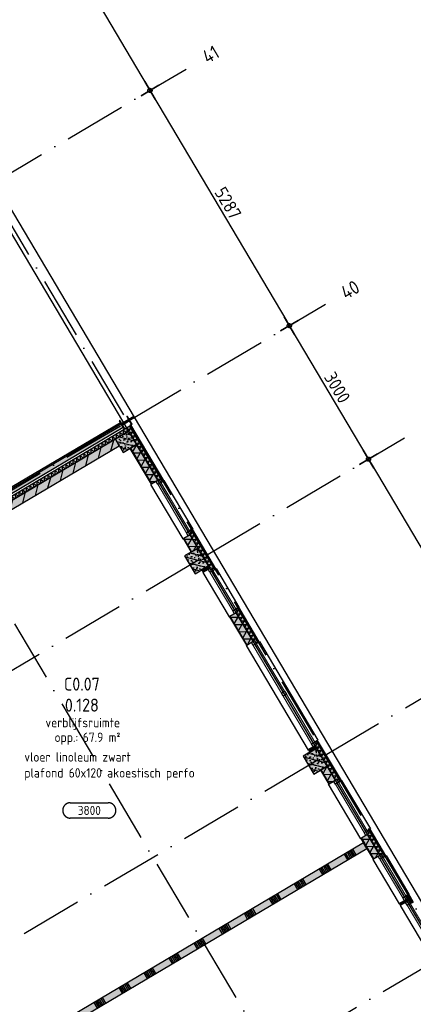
# Model space of a CAD drawing. Header units: millimetres. Extents: x 20872 to 297961, y -293704 to 213007.
# Tile 37 of 256: x 60024 to 67629, y -108782 to -89746. Entities that reach past the tile are written whole.
import ezdxf
from ezdxf.enums import TextEntityAlignment as Align
from ezdxf.xclip import XClip

# ---------------------------------------------------------------- set-up
doc = ezdxf.new("R2010")
doc.units = ezdxf.units.MM
doc.header["$LTSCALE"] = 100
doc.header["$XCLIPFRAME"] = 2
doc.linetypes.add('ACAD_ISO10W100', pattern=[18, 12, -3, 0, -3])
doc.layers.get('Defpoints').update_dxf_attribs({"color": 181})
for name, color, linetype in [('A--L$7--_stramien', 1, 'Continuous'), ('A--L20--_bovenbouw', 3, 'Continuous'), ('A--L30--_afbouw', 7, 'Continuous'), ('A--T$1--_algemeen', 1, 'Continuous'), ('A--T$7--_stramien', 7, 'Continuous'), ('HATCH', 8, 'Continuous'), ('WIDE', 8, 'Continuous'), ('XREFS', 9, 'Continuous')]:
    doc.layers.add(name, color=color, linetype=linetype)
doc.styles.add('BRON standaard', font='isocp.shx')
doc.styles.add('BURO maatvoering', font='isocp.shx')
doc.styles.add('BURO standaard', font='isocp.shx')
doc.styles.add('JINX maatvoering', font='isocp.shx')
doc.styles.add('JINX standaard', font='isocp.shx')
doc.dimstyles.new('JINX maatvoering 1-100', dxfattribs={"dimscale": 100, "dimtxt": 2.5, "dimasz": 1, "dimexe": 125, "dimexo": 0, "dimtad": 1, "dimdec": 0, "dimzin": 12, "dimdsep": 46, "dimtxsty": 'JINX maatvoering', "dimblk": 'BURO_maatvoeringssymbool_01', "dimcen": 2, "dimse1": 1, "dimse2": 1, "dimclrd": 1, "dimclrt": 7, "dimadec": 0, "dimazin": 0, "dimtfac": 1, "dimtdec": 0, "dimtix": 1, "dimtofl": 0, "dimtmove": 0, "dimatfit": 3, "dimldrblk": 'DOT', "dimfxl": 1, "dimtolj": 1, "dimtzin": 0, "dimarcsym": 0})

# ---------------------------------------------------------------- blocks, each defined once
blk = doc.blocks.new('AL_stramlab_01_P03_BV')
at = {"color": 4, "linetype": 'Continuous', "lineweight": -2, "style": 'BRON standaard'}
blk.add_attdef('LABEL', text='', height=350, dxfattribs=at).set_placement((0, 0), align=Align.MIDDLE_CENTER)
blk = doc.blocks.new('AB2_D_DV_MV_maatvoeringssymbool_01')
at = {"color": 1}
for p, q in [((0, -2), (0, 2)), ((-2, 0), (2, 0))]:
    blk.add_line(p, q, dxfattribs=at)
blk.add_circle((0, 0), 0.4, dxfattribs=at)
blk = doc.blocks.new('*D236')
at = {"layer": 'A--T$7--_stramien', "color": 1, "lineweight": -2, "transparency": 16777216}
blk.add_line((59898, 63352), (62491, 58974), dxfattribs=at)
at = {"layer": 'Defpoints', "color": 0, "transparency": 16777216}
for p in [(57650, 62137), (62542, 58887), (60344, 57586)]:
    blk.add_point(p, dxfattribs=at)
at = {"layer": 'A--T$7--_stramien', "color": 1, "lineweight": -2, "transparency": 16777216, "xscale": 100, "yscale": 100, "zscale": 100}
for p, rotation in [((59847, 63438), 120.6301152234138), ((62542, 58887), 300.6301152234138)]:
    blk.add_blockref('AB2_D_DV_MV_maatvoeringssymbool_01', p, dxfattribs=dict(at, rotation=rotation))
at = {"layer": 'A--T$7--_stramien', "color": 7, "transparency": 16777216, "insert": (61356, 61258), "char_height": 250, "attachment_point": 5, "rotation": 300.6301, "style": 'JINX maatvoering'}
blk.add_mtext('\\A1;5288', dxfattribs=at)
blk = doc.blocks.new('_Dot')
at = {"color": 0, "linetype": 'ByBlock', "lineweight": -2}
blk.add_line((-0.5, 0), (-1, 0), dxfattribs=at)
at = {"color": 0, "linetype": 'ByBlock', "const_width": 0.5}
blk.add_lwpolyline([(-0.25, 0, 1), (0.25, 0, 1)], format="xyb", close=True, dxfattribs=at)
blk = doc.blocks.new('BURO_maatvoeringssymbool_01')
at = {"color": 1}
for p, q in [((0, -2), (0, 2)), ((-2, 0), (2, 0))]:
    blk.add_line(p, q, dxfattribs=at)
blk.add_circle((0, 0), 0.4, dxfattribs=at)
blk = doc.blocks.new('*D237')
at = {"layer": 'A--T$7--_stramien', "color": 1, "lineweight": -2, "transparency": 16777216}
blk.add_line((62593, 58801), (65184, 54424), dxfattribs=at)
at = {"layer": 'Defpoints', "color": 0, "transparency": 16777216}
for p in [(60344, 57586), (65235, 54338), (63038, 53037)]:
    blk.add_point(p, dxfattribs=at)
at = {"layer": 'A--T$7--_stramien', "color": 1, "lineweight": -2, "transparency": 16777216, "xscale": 100, "yscale": 100, "zscale": 100}
for p, rotation in [((62542, 58887), 120.6301152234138), ((65235, 54338), 300.6301152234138)]:
    blk.add_blockref('AB2_D_DV_MV_maatvoeringssymbool_01', p, dxfattribs=dict(at, rotation=rotation))
at = {"layer": 'A--T$7--_stramien', "color": 7, "transparency": 16777216, "insert": (64050, 56708), "char_height": 250, "attachment_point": 5, "rotation": 300.6301, "style": 'JINX maatvoering'}
blk.add_mtext('\\A1;5287', dxfattribs=at)
blk = doc.blocks.new('*D238')
at = {"layer": 'A--T$7--_stramien', "color": 1, "lineweight": -2, "transparency": 16777216}
blk.add_line((65286, 54252), (66713, 51843), dxfattribs=at)
at = {"layer": 'Defpoints', "color": 0, "transparency": 16777216}
for p in [(63038, 53037), (66764, 51757), (64566, 50456)]:
    blk.add_point(p, dxfattribs=at)
at = {"layer": 'A--T$7--_stramien', "color": 1, "lineweight": -2, "transparency": 16777216, "xscale": 100, "yscale": 100, "zscale": 100}
for p, rotation in [((65235, 54338), 120.6301152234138), ((66764, 51757), 300.6301152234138)]:
    blk.add_blockref('AB2_D_DV_MV_maatvoeringssymbool_01', p, dxfattribs=dict(at, rotation=rotation))
at = {"layer": 'A--T$7--_stramien', "color": 7, "transparency": 16777216, "insert": (66161, 53143), "char_height": 250, "attachment_point": 5, "rotation": 300.6301, "style": 'JINX maatvoering'}
blk.add_mtext('\\A1;3000', dxfattribs=at)
blk = doc.blocks.new('*D239')
at = {"layer": 'A--T$7--_stramien', "color": 1, "lineweight": -2, "transparency": 16777216}
blk.add_line((66815, 51671), (69006, 47971), dxfattribs=at)
at = {"layer": 'Defpoints', "color": 0, "transparency": 16777216}
for p in [(64566, 50456), (69057, 47885), (66859, 46583)]:
    blk.add_point(p, dxfattribs=at)
at = {"layer": 'A--T$7--_stramien', "color": 1, "lineweight": -2, "transparency": 16777216, "xscale": 100, "yscale": 100, "zscale": 100}
for p, rotation in [((66764, 51757), 120.6301152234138), ((69057, 47885), 300.6301152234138)]:
    blk.add_blockref('AB2_D_DV_MV_maatvoeringssymbool_01', p, dxfattribs=dict(at, rotation=rotation))
at = {"layer": 'A--T$7--_stramien', "color": 7, "transparency": 16777216, "insert": (68071, 49916), "char_height": 250, "attachment_point": 5, "rotation": 300.6301, "style": 'JINX maatvoering'}
blk.add_mtext('\\A1;4500', dxfattribs=at)
blk = doc.blocks.new('*D240')
at = {"layer": 'A--T$7--_stramien', "color": 1, "lineweight": -2, "transparency": 16777216}
blk.add_line((69107, 47799), (71298, 44099), dxfattribs=at)
at = {"layer": 'Defpoints', "color": 0, "transparency": 16777216}
for p in [(66859, 46583), (71349, 44013), (69152, 42711)]:
    blk.add_point(p, dxfattribs=at)
at = {"layer": 'A--T$7--_stramien', "color": 1, "lineweight": -2, "transparency": 16777216, "xscale": 100, "yscale": 100, "zscale": 100}
for p, rotation in [((69057, 47885), 120.6301152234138), ((71349, 44013), 300.6301152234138)]:
    blk.add_blockref('AB2_D_DV_MV_maatvoeringssymbool_01', p, dxfattribs=dict(at, rotation=rotation))
at = {"layer": 'A--T$7--_stramien', "color": 7, "transparency": 16777216, "insert": (70364, 46044), "char_height": 250, "attachment_point": 5, "rotation": 300.6301, "style": 'JINX maatvoering'}
blk.add_mtext('\\A1;4500', dxfattribs=at)
blk = doc.blocks.new('*U419')
at = {"layer": 'HATCH'}
h = blk.add_hatch(dxfattribs=at)
h.set_pattern_fill('ANSI32', color=256, scale=0.5, style=0)
h.set_pattern_definition([(45, (0, -90), (-3.3676, 3.3676), []), (45, (2.245, -90), (-3.3676, 3.3676), [])])
edge = h.paths.add_edge_path()
edge.add_line((90, -180), (90, -166))
edge.add_line((90, -166), (19.25, -166))
edge.add_arc((19.25, -151), 15, 180, 270, ccw=False)
edge.add_line((4.25, -151), (4.25, -29))
edge.add_arc((19.25, -29), 15, 90, 180, ccw=False)
edge.add_line((19.25, -14), (90, -14))
edge.add_line((90, -14), (90, 0))
edge.add_line((90, 0), (-90, 0))
edge.add_line((-90, 0), (-90, -14))
edge.add_line((-90, -14), (-19.25, -14))
edge.add_arc((-19.25, -29), 15, 0, 90, ccw=False)
edge.add_line((-4.25, -29), (-4.25, -151))
edge.add_arc((-19.25, -151), 15, -90, 0, ccw=False)
edge.add_line((-19.25, -166), (-90, -166))
edge.add_line((-90, -166), (-90, -180))
edge.add_line((-90, -180), (90, -180))
at = {"color": 0, "linetype": 'ByBlock'}
blk.add_lwpolyline([(90, -180), (90, -166), (19.25, -166, -0.41421356), (4.25, -151), (4.25, -29, -0.41421356), (19.25, -14), (90, -14), (90, 0), (-90, 0), (-90, -14), (-19.25, -14, -0.41421356), (-4.25, -29), (-4.25, -151, -0.41421356), (-19.25, -166), (-90, -166), (-90, -180)], format="xyb", close=True, dxfattribs=at)
blk = doc.blocks.new('AL_plafondhoog_01_P03_BV')
at = {"color": 1, "linetype": 'ByBlock', "lineweight": -2, "ltscale": 2}
for points in [[(-5.24, 2.11), (5.24, 2.11)], [(5.24, -2.11), (-5.24, -2.11)]]:
    blk.add_lwpolyline(points, dxfattribs=at)
at = {"color": 1, "linetype": 'ByBlock', "lineweight": -2}
for centre, start, end in [((-5.24, 0), 90, 270), ((5.24, 0), 270, 90)]:
    blk.add_arc(centre, 2.11, start, end, dxfattribs=at)
at = {"color": 2, "linetype": 'ByBlock', "lineweight": -2, "style": 'BURO standaard', "flags": 4}
blk.add_attdef('BURO_RTE:PLAFOND', text='', height=2.5, dxfattribs=at).set_placement((0, 0), align=Align.MIDDLE_CENTER)
blk = doc.blocks.new('AL_ruimteno_03_P03_BV_GLU-X11 (2)')
at = {"color": 1, "style": 'JINX standaard'}
blk.add_text('opp.:', height=1.8, dxfattribs=at).set_placement((-0.02, -9.72), align=Align.RIGHT)
at = {"color": 2, "linetype": 'ByBlock', "lineweight": -2, "style": 'BURO standaard', "flags": 4}
for tag, p in [('BURO_RTE:RUIMTENUMMER_LEEG', (0.69, 1.47)), ('BURO_RTE:RUIMTENUMMER_TOTAAL', (0.69, -2.59))]:
    blk.add_attdef(tag, text='', height=2.5, dxfattribs=at).set_placement(p, align=Align.MIDDLE_CENTER)
at = {"color": 1, "linetype": 'ByBlock', "lineweight": -2, "style": 'BURO standaard', "flags": 4}
blk.add_attdef('BURO_RTE:BOUWBESLUIT', text='', height=1.8, dxfattribs=at).set_placement((0.86, -5.97), align=Align.MIDDLE_CENTER)
blk.add_attdef('BURO_RTE:OPP', text='', height=1.8, dxfattribs=at).set_placement((0.86, -8.81), align=Align.MIDDLE_LEFT)
blk = doc.blocks.new('AL_ruimteno_03_P03_BV_ruimteafwerking')
at = {"color": 1, "linetype": 'ByBlock', "lineweight": -2, "style": 'BURO standaard', "flags": 4}
for tag, p in [('BURO_RTE:VLOERAFWERKING', (0.86, 1.42)), ('BURO_RTE:PLAFONDAFWERKING', (0.86, -1.66)), ('BURO_RTE:WANDAFWERKING', (0.86, -4.73))]:
    blk.add_attdef(tag, text='', height=1.8, dxfattribs=at).set_placement(p, align=Align.MIDDLE_LEFT)
blk = doc.blocks.new('stramienlijnen_1')
at = {"layer": 'A--L$7--_stramien', "color": 1, "linetype": 'ACAD_ISO10W100', "lineweight": -3}
for p, q in [((51330.8, 70684.8), (79684.1, 22799.4)), ((47999, 68712), (76352.4, 20826.6)), ((59412.9, 57035.1), (63238.6, 59300.3)), ((62106.6, 52485.7), (65932.3, 54751)), ((45447.8, 42621.9), (62106.6, 52485.7)), ((63635.1, 49904.3), (67460.8, 52169.6)), ((46976.3, 40040.5), (63635.1, 49904.3)), ((65927.8, 46032.2), (69753.5, 48297.4)), ((49269, 36168.4), (65927.8, 46032.2)), ((51561.7, 32296.2), (68220.5, 42160))]:
    blk.add_line(p, q, dxfattribs=at)
at = {"layer": 'Defpoints'}
blk.add_lwpolyline([(34736.5, 60859.2), (70727.2, 75), (164884.5, 75), (164884.5, 96950), (130834.5, 96950), (130834.5, 22725), (79641, 22725), (51266.3, 70646.6)], dxfattribs=at)
at = {"layer": 'A--T$7--_stramien', "color": 7, "linetype": 'Continuous', "lineweight": -3}
ref = blk.add_blockref('AL_stramlab_01_P03_BV', (63715.3, 59582.5), dxfattribs=dict(at, xscale=75, yscale=75, zscale=75, rotation=30.63011522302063))
ref.add_attrib('LABEL', '41', dxfattribs={"layer": '0', "color": 4, "linetype": 'Continuous', "lineweight": -2, "height": 262.5, "rotation": 30.63012, "style": 'BURO maatvoering'}).set_placement((63715.3, 59582.5), align=Align.MIDDLE_CENTER)
ref = blk.add_blockref('AL_stramlab_01_P03_BV', (66409, 55033.2), dxfattribs=dict(at, xscale=75, yscale=75, zscale=75, rotation=30.63011522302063))
ref.add_attrib('LABEL', '40', dxfattribs={"layer": '0', "color": 4, "linetype": 'Continuous', "lineweight": -2, "height": 262.5, "rotation": 30.63012, "style": 'BURO maatvoering'}).set_placement((66409, 55033.2), align=Align.MIDDLE_CENTER)
at = {"layer": 'A--T$7--_stramien', "color": 7}
for base, p1, p2, picture, middle in [((62541.6, 58887.5), (57650, 62136.6), (60344.2, 57586.4), '*D236', (61355.9, 61258.1)), ((65235.3, 54338.2), (60344.2, 57586.4), (63037.9, 53037.1), '*D237', (64049.8, 56708.4)), ((66763.8, 51756.7), (63037.9, 53037.1), (64566.4, 50455.6), '*D238', (66160.9, 53143)), ((69056.5, 47884.6), (64566.4, 50455.6), (66859.1, 46583.5), '*D239', (68071.5, 49916.2)), ((71349.2, 44012.6), (66859.1, 46583.5), (69151.8, 42711.5), '*D240', (70364.2, 46044.1))]:
    dim = blk.add_linear_dim(base=base, p1=p1, p2=p2, angle=300.63012, dimstyle='JINX maatvoering 1-100', dxfattribs=at)
    dim.commit()
    dim.dimension.update_dxf_attribs({"geometry": picture, "text_midpoint": middle})
blk = doc.blocks.new('begane grond bestaand leeg')
at = {"color": 8}
blk.add_lwpolyline([(130619, 97110), (130619, 22940), (79787, 22940), (51444, 70808), (34518, 60787), (70611, -170), (165129, -170), (165129, 97110)], close=True, dxfattribs=at)
at = {"layer": 'A--T$7--_stramien'}
blk.add_blockref('stramienlijnen_1', (0, 0), dxfattribs=at)
blk = doc.blocks.new('2016-02-04 100 begane grond bestaand')
at = {"layer": 'A--L20--_bovenbouw', "linetype": 'Continuous', "lineweight": -3}
for points in [[(61971, 52460), (55204, 48453), (55255, 48367), (62022, 52374)], [(62130, 52297), (62155, 52393), (55223, 48289), (55244, 48253), (55302, 48287), (55316, 48263), (55316, 48262)], [(62130, 52297), (62691, 51350), (62716, 51365), (62750, 51307), (62785, 51328), (62155, 52393)], [(62151, 52407), (62789, 51330), (62808, 51342), (62170, 52418)], [(62284, 52039), (62131, 52298), (61873, 52145), (62026, 51887)], [(61873, 52145), (59037, 50465), (59113, 50336), (61949, 52016)], [(62563, 51274), (62692, 51351), (62284, 52039), (62155, 51963)], [(63339, 49962), (63469, 50039), (63316, 50297), (63187, 50220)], [(63306, 50369), (63340, 50311), (63315, 50296), (63699, 49648), (63723, 49663), (63758, 49605), (63793, 49626), (63341, 50390)], [(63344, 50392), (63796, 49628), (63815, 49639), (63363, 50403)], [(63672, 49695), (63469, 50039), (63210, 49886), (63414, 49542)], [(63570, 49572), (63700, 49649), (63672, 49695), (63543, 49618)], [(64407, 48159), (64536, 48236), (64209, 48788), (64080, 48712)], [(64199, 48860), (64233, 48802), (64208, 48788), (64535, 48235), (64560, 48250), (64594, 48192), (64630, 48213), (64234, 48881)], [(64238, 48883), (64633, 48215), (64652, 48227), (64257, 48894)], [(65723, 46286), (65757, 46228), (65732, 46213), (66123, 45553), (66148, 45568), (66182, 45510), (66218, 45531), (65759, 46306)], [(65762, 46309), (66221, 45533), (66240, 45544), (65781, 46320)], [(65965, 45822), (65761, 46167), (65503, 46014), (65707, 45670)], [(65632, 46090), (65761, 46167), (65733, 46214), (65604, 46137)], [(65995, 45477), (66124, 45554), (65965, 45823), (65836, 45746)], [(66738, 44571), (66772, 44514), (66747, 44499), (66984, 44099), (67009, 44114), (67043, 44056), (67079, 44077), (66773, 44592)], [(66777, 44594), (67082, 44079), (67101, 44090), (66796, 44606)], [(66856, 44023), (66985, 44099), (66748, 44500), (66619, 44423)], [(60199, 40361), (66734, 44229), (66671, 44337), (60028, 40404)], [(67383, 43133), (67512, 43210), (67495, 43239), (67366, 43163)], [(67484, 43311), (67519, 43253), (67494, 43238), (67511, 43209), (67536, 43224), (67570, 43166), (67605, 43187), (67520, 43332)], [(67523, 43334), (67609, 43189), (67628, 43201), (67542, 43345)]]:
    blk.add_hatch(color=60, dxfattribs=at).paths.add_polyline_path(points, flags=0)
h = blk.add_hatch(dxfattribs=at)
h.set_pattern_fill('GENERAL_DIAMONDS', color=1, scale=560, angle=30.6301, style=0, pattern_type=2)
h.set_pattern_definition([(90.6301, (55316.414, 48262.475), (-69.99577, -0.7698), []), (150.6301, (55316.414, 48262.475), (-34.3312, -61.003), [])])
h.paths.add_polyline_path([(55223, 48289), (55244, 48253), (55302, 48287), (55316, 48262), (62130, 52297), (62155, 52393)], flags=0)
h = blk.add_hatch(dxfattribs=at)
h.set_pattern_fill('GENERAL_DIAMONDS', color=1, scale=560, angle=-59.3699, style=0, pattern_type=2)
h.set_pattern_definition([(0.63, (62130.18, 52296.96), (-0.77, 69.9958), []), (60.63, (62130.18, 52296.96), (-61.003, 34.331), [])])
h.paths.add_polyline_path([(62130, 52297), (62691, 51350), (62716, 51365), (62750, 51307), (62785, 51328), (62155, 52393)], flags=0)
h = blk.add_hatch(dxfattribs=at)
h.set_pattern_fill('PREFB', color=1, scale=5, angle=120.6301, style=0)
h.set_pattern_definition([(165.63, (62283.97, 52039.43), (-23.825, -92.997), []), (137.63, (62283.974, 52039.43), (-81.828, -18.482), [0, -81.6, -46.2, 0, -67.2]), (168.63, (62283.974, 52039.43), (-60.464, -57.203), [0, -80.8, 0, -82.4, 0, -66.4]), (191.63, (62283.974, 52039.43), (-33.4675, -75.497), [0, -80, 0, -480, -65.8])])
h.paths.add_polyline_path([(62284, 52039), (62131, 52298), (61873, 52145), (62026, 51887)], flags=0)
h = blk.add_hatch(dxfattribs=at)
h.set_pattern_fill('_U', color=1, scale=200, angle=-104.3699, style=0, pattern_type=0)
h.set_pattern_definition([(255.63, (61872.98, 52144.73), (193.743, -49.636), [])])
h.paths.add_polyline_path([(61873, 52145), (59037, 50465), (59113, 50336), (61949, 52016)], flags=0)
h = blk.add_hatch(dxfattribs=at)
h.set_pattern_fill('GENERAL_DIAMONDS', color=1, scale=1120, angle=-59.3699, style=0, pattern_type=2)
h.set_pattern_definition([(0.63, (62162.65, 51967.59), (-1.54, 139.9915), []), (60.63, (62162.65, 51967.59), (-122.006, 68.662), [])])
h.paths.add_polyline_path([(62570, 51279), (62692, 51351), (62284, 52039), (62163, 51968)], flags=0)
h.paths.add_polyline_path([(63347, 49967), (63469, 50039), (63316, 50297), (63194, 50225)], flags=0)
h = blk.add_hatch(dxfattribs=at)
h.set_pattern_fill('_U', color=1, scale=70, angle=30.6301, style=0, pattern_type=0)
h.set_pattern_definition([(30.63, (62154.9, 51963.01), (-35.6646, 60.2332), [])])
h.paths.add_polyline_path([(62563, 51274), (62570, 51279), (62163, 51968), (62155, 51963)], flags=0)
h.paths.add_polyline_path([(63339, 49962), (63347, 49967), (63194, 50225), (63187, 50220)], flags=0)
h = blk.add_hatch(dxfattribs=at)
h.set_pattern_fill('GENERAL_DIAMONDS', color=1, scale=560, angle=-59.3699, style=0, pattern_type=2)
h.set_pattern_definition([(0.63, (63314.79, 50296.29), (-0.77, 69.996), []), (60.63, (63314.79, 50296.29), (-61.003, 34.331), [])])
h.paths.add_polyline_path([(63306, 50369), (63340, 50311), (63315, 50296), (63699, 49648), (63723, 49663), (63758, 49605), (63793, 49626), (63341, 50390)], flags=0)
h = blk.add_hatch(dxfattribs=at)
h.set_pattern_fill('PREFB', color=1, scale=5, angle=120.6301, style=0)
h.set_pattern_definition([(165.63, (63672.36, 49694.61), (-23.825, -92.997), []), (137.63, (63672.36, 49694.614), (-81.828, -18.482), [0, -81.6, -46.2, 0, -67.2]), (168.63, (63672.36, 49694.614), (-60.464, -57.203), [0, -80.8, 0, -82.4, 0, -66.4]), (191.63, (63672.36, 49694.614), (-33.4675, -75.497), [0, -80, 0, -480, -65.8])])
h.paths.add_polyline_path([(63672, 49695), (63469, 50039), (63210, 49886), (63414, 49542)], flags=0)
h = blk.add_hatch(dxfattribs=at)
h.set_pattern_fill('GENERAL_DIAMONDS', color=1, scale=1120, angle=-59.3699, style=0, pattern_type=2)
h.set_pattern_definition([(0.63, (63551.03, 49622.78), (-1.5396, 139.9915), []), (60.63, (63551.03, 49622.78), (-122.006, 68.6624), [])])
h.paths.add_polyline_path([(63578, 49577), (63700, 49649), (63672, 49695), (63551, 49623)], flags=0)
h.paths.add_polyline_path([(64415, 48164), (64536, 48236), (64209, 48788), (64088, 48716)], flags=0)
h.paths.add_polyline_path([(65640, 46095), (65761, 46167), (65733, 46214), (65612, 46142)], flags=0)
h = blk.add_hatch(dxfattribs=at)
h.set_pattern_fill('_U', color=1, scale=70, angle=30.6301, style=0, pattern_type=0)
h.set_pattern_definition([(30.6301, (63543.286, 49618.194), (-35.6646, 60.2332), [])])
h.paths.add_polyline_path([(63570, 49572), (63578, 49577), (63551, 49623), (63543, 49618)], flags=0)
h.paths.add_polyline_path([(64407, 48159), (64415, 48164), (64088, 48716), (64080, 48712)], flags=0)
h.paths.add_polyline_path([(65632, 46090), (65640, 46095), (65612, 46142), (65604, 46137)], flags=0)
h = blk.add_hatch(dxfattribs=at)
h.set_pattern_fill('GENERAL_DIAMONDS', color=1, scale=560, angle=-59.3699, style=0, pattern_type=2)
h.set_pattern_definition([(0.63, (64208.05, 48787.68), (-0.77, 69.996), []), (60.63, (64208.05, 48787.68), (-61.003, 34.331), [])])
h.paths.add_polyline_path([(64199, 48860), (64233, 48802), (64208, 48788), (64535, 48235), (64560, 48250), (64594, 48192), (64630, 48213), (64234, 48881)], flags=0)
h = blk.add_hatch(dxfattribs=at)
h.set_pattern_fill('GENERAL_DIAMONDS', color=1, scale=560, angle=-59.3699, style=0, pattern_type=2)
h.set_pattern_definition([(0.63, (65732.46, 46213.14), (-0.77, 69.996), []), (60.63, (65732.46, 46213.14), (-61.003, 34.331), [])])
h.paths.add_polyline_path([(65723, 46286), (65757, 46228), (65732, 46213), (66123, 45553), (66148, 45568), (66182, 45510), (66218, 45531), (65759, 46306)], flags=0)
h = blk.add_hatch(dxfattribs=at)
h.set_pattern_fill('PREFB', color=1, scale=5, angle=120.6301, style=0)
h.set_pattern_definition([(165.63, (65965.08, 45822.48), (-23.825, -92.997), []), (137.63, (65965.08, 45822.48), (-81.828, -18.482), [0, -81.6, -46.2, 0, -67.2]), (168.63, (65965.08, 45822.48), (-60.464, -57.203), [0, -80.8, 0, -82.4, 0, -66.4]), (191.63, (65965.08, 45822.48), (-33.4675, -75.497), [0, -80, 0, -480, -65.8])])
h.paths.add_polyline_path([(65965, 45822), (65761, 46167), (65503, 46014), (65707, 45670)], flags=0)
h = blk.add_hatch(dxfattribs=at)
h.set_pattern_fill('_U', color=1, scale=70, angle=30.6301, style=0, pattern_type=0)
h.set_pattern_definition([(30.6301, (65835.94, 45746.174), (-35.6646, 60.2332), [])])
h.paths.add_polyline_path([(65995, 45477), (66003, 45482), (65844, 45751), (65836, 45746)], flags=0)
h.paths.add_polyline_path([(66856, 44023), (66864, 44028), (66627, 44428), (66619, 44423)], flags=0)
h.paths.add_polyline_path([(67383, 43133), (67391, 43138), (67373, 43167), (67366, 43163)], flags=0)
h.paths.add_polyline_path([(67925, 42218), (67933, 42223), (67900, 42278), (67892, 42273)], flags=0)
h = blk.add_hatch(dxfattribs=at)
h.set_pattern_fill('GENERAL_DIAMONDS', color=1, scale=1120, angle=-59.3699, style=0, pattern_type=2)
h.set_pattern_definition([(0.63, (65843.68, 45750.76), (-1.5396, 139.9915), []), (60.63, (65843.68, 45750.76), (-122.006, 68.6624), [])])
h.paths.add_polyline_path([(66003, 45482), (66124, 45554), (65965, 45823), (65844, 45751)], flags=0)
h.paths.add_polyline_path([(66864, 44028), (66985, 44099), (66748, 44500), (66627, 44428)], flags=0)
h.paths.add_polyline_path([(67391, 43138), (67512, 43210), (67495, 43239), (67373, 43167)], flags=0)
h.paths.add_polyline_path([(67933, 42223), (68054, 42295), (68022, 42349), (67900, 42278)], flags=0)
h = blk.add_hatch(dxfattribs=at)
h.set_pattern_fill('GENERAL_DIAMONDS', color=1, scale=560, angle=-59.3699, style=0, pattern_type=2)
h.set_pattern_definition([(0.63, (66747.376, 44499.064), (-0.77, 69.996), []), (60.63, (66747.376, 44499.064), (-61.003, 34.331), [])])
h.paths.add_polyline_path([(66738, 44571), (66772, 44514), (66747, 44499), (66984, 44099), (67009, 44114), (67043, 44056), (67079, 44077), (66773, 44592)], flags=0)
h = blk.add_hatch(dxfattribs=at)
h.set_pattern_fill('SWAND', color=1, scale=5, angle=30.6264, style=0)
h.set_pattern_definition([(120.626, (60145.65, 40328.66), (-484.036, -286.56), []), (120.626, (60172.54, 40344.6), (-484.036, -286.56), []), (120.626, (60199.4, 40360.5), (-484.036, -286.56), []), (120.626, (60226.3, 40376.4), (-484.036, -286.56), []), (120.626, (60253.2, 40392.34), (-484.036, -286.56), []), (120.626, (60280.1, 40408.26), (-484.036, -286.56), []), (120.626, (60307, 40424.2), (-484.036, -286.56), [])])
h.paths.add_polyline_path([(60199, 40361), (66734, 44229), (66671, 44337), (60028, 40404)], flags=0)
h = blk.add_hatch(dxfattribs=at)
h.set_pattern_fill('GENERAL_DIAMONDS', color=1, scale=560, angle=-59.3699, style=0, pattern_type=2)
h.set_pattern_definition([(0.63, (67493.784, 43238.47), (-0.77, 69.996), []), (60.63, (67493.784, 43238.47), (-61.003, 34.33), [])])
h.paths.add_polyline_path([(67484, 43311), (67519, 43253), (67494, 43238), (67511, 43209), (67536, 43224), (67570, 43166), (67605, 43187), (67520, 43332)], flags=0)
at = {"color": 8}
blk.add_line((45306, 42568), (62231, 52590), dxfattribs=at)
blk.add_lwpolyline([(130619, 97110), (130619, 22940), (79787, 22940), (51444, 70808), (34518, 60787), (70611, -170), (165129, -170), (165129, 97110)], close=True, dxfattribs=at)
at = {"layer": 'A--L20--_bovenbouw', "color": 2, "linetype": 'Continuous', "lineweight": -3}
for p, q in [((61971, 52460), (55204, 48453)), ((55255, 48367), (62022, 52374)), ((62022, 52374), (61971, 52460)), ((62170, 52418), (62151, 52407)), ((62151, 52407), (62789, 51330)), ((62808, 51342), (62170, 52418)), ((61873, 52145), (59037, 50465)), ((59113, 50336), (61949, 52016)), ((61949, 52016), (61873, 52145)), ((62163, 51968), (62155, 51963)), ((62155, 51963), (62563, 51274)), ((62570, 51279), (62163, 51968)), ((62563, 51274), (62570, 51279)), ((62789, 51330), (62808, 51342)), ((63363, 50403), (63344, 50392)), ((63344, 50392), (63796, 49628)), ((63815, 49639), (63363, 50403)), ((63194, 50225), (63187, 50220)), ((63187, 50220), (63339, 49962)), ((63347, 49967), (63194, 50225)), ((63339, 49962), (63347, 49967)), ((63551, 49623), (63543, 49618)), ((63543, 49618), (63570, 49572)), ((63578, 49577), (63551, 49623)), ((63570, 49572), (63578, 49577)), ((63796, 49628), (63815, 49639)), ((64257, 48894), (64238, 48883)), ((64238, 48883), (64633, 48215)), ((64652, 48227), (64257, 48894)), ((64088, 48716), (64080, 48712)), ((64080, 48712), (64407, 48159)), ((64415, 48164), (64088, 48716)), ((64407, 48159), (64415, 48164)), ((64633, 48215), (64652, 48227)), ((65781, 46320), (65762, 46309)), ((65762, 46309), (66221, 45533)), ((66240, 45544), (65781, 46320)), ((65612, 46142), (65604, 46137)), ((65604, 46137), (65632, 46090)), ((65640, 46095), (65612, 46142)), ((65632, 46090), (65640, 46095)), ((65844, 45751), (65836, 45746)), ((65836, 45746), (65995, 45477)), ((66003, 45482), (65844, 45751)), ((66221, 45533), (66240, 45544)), ((65995, 45477), (66003, 45482)), ((66796, 44606), (66777, 44594)), ((66777, 44594), (67082, 44079)), ((67101, 44090), (66796, 44606)), ((66627, 44428), (66619, 44423)), ((66619, 44423), (66856, 44023)), ((66864, 44028), (66627, 44428)), ((66671, 44337), (60028, 40404)), ((60199, 40361), (66734, 44229)), ((66734, 44229), (66671, 44337)), ((66856, 44023), (66864, 44028)), ((67082, 44079), (67101, 44090)), ((67542, 43345), (67523, 43334)), ((67523, 43334), (67609, 43189)), ((67628, 43201), (67542, 43345)), ((67373, 43167), (67366, 43163)), ((67366, 43163), (67383, 43133)), ((67391, 43138), (67373, 43167)), ((67383, 43133), (67391, 43138)), ((67609, 43189), (67628, 43201))]:
    blk.add_line(p, q, dxfattribs=at)
at = {"layer": 'A--L20--_bovenbouw', "color": 1, "linetype": 'Continuous', "lineweight": -3}
for p, q in [((62155, 52393), (55223, 48289)), ((62785, 51328), (62155, 52393)), ((55316, 48262), (62130, 52297)), ((62130, 52297), (62691, 51350)), ((62284, 52039), (62163, 51968)), ((62692, 51351), (62284, 52039)), ((62163, 51968), (62570, 51279)), ((62570, 51279), (62692, 51351)), ((62691, 51350), (62716, 51365)), ((62716, 51365), (62750, 51307)), ((62750, 51307), (62785, 51328)), ((63316, 50297), (63194, 50225)), ((63341, 50390), (63306, 50369)), ((63306, 50369), (63340, 50311)), ((63340, 50311), (63315, 50296)), ((63315, 50296), (63699, 49648)), ((63469, 50039), (63316, 50297)), ((63793, 49626), (63341, 50390)), ((63194, 50225), (63347, 49967)), ((63347, 49967), (63469, 50039)), ((63672, 49695), (63551, 49623)), ((63700, 49649), (63672, 49695)), ((63551, 49623), (63578, 49577)), ((63578, 49577), (63700, 49649)), ((63699, 49648), (63723, 49663)), ((63723, 49663), (63758, 49605)), ((63758, 49605), (63793, 49626)), ((64209, 48788), (64088, 48716)), ((64234, 48881), (64199, 48860)), ((64199, 48860), (64233, 48802)), ((64233, 48802), (64208, 48788)), ((64208, 48788), (64535, 48235)), ((64536, 48236), (64209, 48788)), ((64630, 48213), (64234, 48881)), ((64088, 48716), (64415, 48164)), ((64415, 48164), (64536, 48236)), ((64535, 48235), (64560, 48250)), ((64560, 48250), (64594, 48192)), ((64594, 48192), (64630, 48213)), ((65759, 46306), (65723, 46286)), ((65723, 46286), (65757, 46228)), ((66218, 45531), (65759, 46306)), ((65733, 46214), (65612, 46142)), ((65612, 46142), (65640, 46095)), ((65640, 46095), (65761, 46167)), ((65757, 46228), (65732, 46213)), ((65732, 46213), (66123, 45553)), ((65761, 46167), (65733, 46214)), ((65965, 45823), (65844, 45751)), ((65844, 45751), (66003, 45482)), ((66124, 45554), (65965, 45823)), ((66003, 45482), (66124, 45554)), ((66123, 45553), (66148, 45568)), ((66148, 45568), (66182, 45510)), ((66182, 45510), (66218, 45531)), ((66773, 44592), (66738, 44571)), ((66738, 44571), (66772, 44514)), ((67079, 44077), (66773, 44592)), ((66748, 44500), (66627, 44428)), ((66627, 44428), (66864, 44028)), ((66772, 44514), (66747, 44499)), ((66747, 44499), (66984, 44099)), ((66985, 44099), (66748, 44500)), ((66864, 44028), (66985, 44099)), ((66984, 44099), (67009, 44114)), ((67009, 44114), (67043, 44056)), ((67043, 44056), (67079, 44077)), ((67495, 43239), (67373, 43167)), ((67520, 43332), (67484, 43311)), ((67484, 43311), (67519, 43253)), ((67519, 43253), (67494, 43238)), ((67494, 43238), (67511, 43209)), ((67512, 43210), (67495, 43239)), ((67511, 43209), (67536, 43224)), ((67605, 43187), (67520, 43332)), ((67536, 43224), (67570, 43166)), ((67373, 43167), (67391, 43138)), ((67391, 43138), (67512, 43210)), ((67570, 43166), (67605, 43187))]:
    blk.add_line(p, q, dxfattribs=at)
at = {"layer": 'A--L20--_bovenbouw', "color": 3, "linetype": 'Continuous', "lineweight": -3}
for p, q in [((62131, 52298), (61873, 52145)), ((62284, 52039), (62131, 52298)), ((61873, 52145), (62026, 51887)), ((62026, 51887), (62284, 52039)), ((63469, 50039), (63210, 49886)), ((63210, 49886), (63414, 49542)), ((63672, 49695), (63469, 50039)), ((63414, 49542), (63672, 49695)), ((65761, 46167), (65503, 46014)), ((65965, 45822), (65761, 46167)), ((65503, 46014), (65707, 45670)), ((65707, 45670), (65965, 45822))]:
    blk.add_line(p, q, dxfattribs=at)
at = {"layer": 'A--L30--_afbouw', "color": 1, "linetype": 'Continuous', "lineweight": -3}
for p, q in [((62563, 51274), (62554, 51269)), ((62554, 51269), (63178, 50215)), ((62717, 51366), (62752, 51309)), ((62721, 51291), (63277, 50352)), ((62752, 51309), (62812, 51344)), ((62812, 51344), (63368, 50405)), ((63368, 50405), (63307, 50370)), ((63307, 50370), (63342, 50312)), ((63178, 50215), (63187, 50220)), ((63570, 49572), (63562, 49567)), ((63562, 49567), (64071, 48707)), ((63725, 49664), (63759, 49606)), ((63729, 49589), (64171, 48843)), ((63759, 49606), (63820, 49642)), ((63820, 49642), (64261, 48897)), ((64261, 48897), (64201, 48861)), ((64201, 48861), (64235, 48804)), ((64071, 48707), (64080, 48712)), ((64562, 48251), (64596, 48193)), ((64566, 48176), (65113, 47251)), ((64596, 48193), (64656, 48229)), ((64656, 48229), (65785, 46322)), ((64407, 48159), (64398, 48154)), ((64398, 48154), (65596, 46132)), ((65148, 47193), (65695, 46269)), ((65785, 46322), (65725, 46287)), ((65725, 46287), (65759, 46229)), ((65596, 46132), (65604, 46137)), ((66150, 45569), (66184, 45511)), ((66184, 45511), (66244, 45547)), ((66244, 45547), (66800, 44608)), ((65995, 45477), (65987, 45472)), ((65987, 45472), (66611, 44418)), ((66154, 45493), (66710, 44555)), ((66800, 44608), (66740, 44573)), ((66740, 44573), (66774, 44515)), ((66611, 44418), (66619, 44423)), ((66856, 44023), (66848, 44018)), ((66848, 44018), (67357, 43158)), ((67011, 44115), (67045, 44057)), ((67015, 44039), (67456, 43294)), ((67045, 44057), (67105, 44093)), ((67105, 44093), (67547, 43348)), ((67547, 43348), (67486, 43312)), ((67486, 43312), (67521, 43254)), ((67538, 43225), (67572, 43167)), ((67357, 43158), (67366, 43163)), ((67383, 43133), (67374, 43128)), ((67374, 43128), (67884, 42268)), ((67542, 43150), (67983, 42404)), ((67572, 43167), (67632, 43203))]:
    blk.add_line(p, q, dxfattribs=at)
at = {"layer": 'A--L30--_afbouw', "color": 2, "linetype": 'Continuous', "lineweight": -3}
for p, q in [((62657, 51331), (62717, 51366)), ((62691, 51273), (62657, 51331)), ((62752, 51309), (62691, 51273)), ((62717, 51366), (62752, 51309)), ((63247, 50334), (63307, 50370)), ((63281, 50276), (63247, 50334)), ((63342, 50312), (63281, 50276)), ((63307, 50370), (63342, 50312)), ((63665, 49628), (63725, 49664)), ((63699, 49571), (63665, 49628)), ((63759, 49606), (63699, 49571)), ((63725, 49664), (63759, 49606)), ((64140, 48825), (64201, 48861)), ((64175, 48768), (64140, 48825)), ((64235, 48804), (64175, 48768)), ((64201, 48861), (64235, 48804)), ((64502, 48215), (64562, 48251)), ((64536, 48158), (64502, 48215)), ((64596, 48193), (64536, 48158)), ((64562, 48251), (64596, 48193)), ((65083, 47233), (65144, 47269)), ((65117, 47176), (65083, 47233)), ((65178, 47211), (65117, 47176)), ((65144, 47269), (65178, 47211)), ((65665, 46251), (65725, 46287)), ((65725, 46287), (65759, 46229)), ((65699, 46193), (65665, 46251)), ((65759, 46229), (65699, 46193)), ((66090, 45533), (66150, 45569)), ((66124, 45476), (66090, 45533)), ((66184, 45511), (66124, 45476)), ((66150, 45569), (66184, 45511)), ((66680, 44537), (66740, 44573)), ((66740, 44573), (66774, 44515)), ((66714, 44479), (66680, 44537)), ((66774, 44515), (66714, 44479)), ((66951, 44079), (67011, 44115)), ((66985, 44021), (66951, 44079)), ((67045, 44057), (66985, 44021)), ((67011, 44115), (67045, 44057)), ((67426, 43276), (67486, 43312)), ((67460, 43219), (67426, 43276)), ((67521, 43254), (67460, 43219)), ((67478, 43189), (67538, 43225)), ((67486, 43312), (67521, 43254)), ((67538, 43225), (67572, 43167)), ((67512, 43132), (67478, 43189)), ((67572, 43167), (67512, 43132))]:
    blk.add_line(p, q, dxfattribs=at)
at = {"layer": 'A--L30--_afbouw', "color": 1, "linetype": 'Continuous', "lineweight": 18}
for p, q in [((62691, 51273), (63247, 50334)), ((62752, 51309), (63307, 50370)), ((63699, 49571), (64140, 48825)), ((63759, 49606), (64201, 48861)), ((64596, 48193), (65144, 47269)), ((64536, 48158), (65083, 47233)), ((65178, 47211), (65725, 46287)), ((65117, 47176), (65665, 46251)), ((66184, 45511), (66740, 44573)), ((66124, 45476), (66680, 44537)), ((66985, 44021), (67426, 43276)), ((67045, 44057), (67486, 43312)), ((67512, 43132), (67953, 42387)), ((67572, 43167), (68013, 42422))]:
    blk.add_line(p, q, dxfattribs=at)
at = {"layer": 'A--L$7--_stramien'}
blk.add_blockref('stramienlijnen_1', (0, 0), dxfattribs=at)
at = {"layer": 'A--T$1--_algemeen', "color": 8, "linetype": 'Continuous', "lineweight": -3}
ref = blk.add_blockref('AL_ruimteno_03_P03_BV_GLU-X11 (2)', (61157, 47262), dxfattribs=dict(at, xscale=100, yscale=100, zscale=100))
ref.add_attrib('BURO_RTE:RUIMTENUMMER_TOTAAL', '0.128', dxfattribs={"layer": '0', "color": 2, "linetype": 'ByBlock', "lineweight": -2, "height": 250, "style": 'BURO standaard'}).set_placement((61226, 47002), align=Align.MIDDLE_CENTER)
ref.add_attrib('BURO_RTE:BOUWBESLUIT', 'verblijfsruimte', dxfattribs={"layer": '0', "color": 1, "linetype": 'ByBlock', "lineweight": -2, "height": 180, "style": 'BURO standaard'}).set_placement((61243, 46664), align=Align.MIDDLE_CENTER)
ref.add_attrib('BURO_RTE:RUIMTENUMMER_LEEG', 'C0.07', dxfattribs={"layer": '0', "color": 2, "linetype": 'ByBlock', "lineweight": -2, "height": 250, "style": 'BURO standaard'}).set_placement((61226, 47409), align=Align.MIDDLE_CENTER)
ref.add_attrib('BURO_RTE:OPP', '67.9 m²', dxfattribs={"layer": '0', "color": 1, "linetype": 'ByBlock', "lineweight": -2, "height": 180, "style": 'BURO standaard'}).set_placement((61243, 46381), align=Align.MIDDLE_LEFT)
ref = blk.add_blockref('AL_ruimteno_03_P03_BV_ruimteafwerking', (60029, 45858), dxfattribs=dict(at, xscale=100, yscale=100, zscale=100))
ref.add_attrib('BURO_RTE:VLOERAFWERKING', 'vloer linoleum zwart', dxfattribs={"layer": '0', "color": 1, "linetype": 'ByBlock', "lineweight": -2, "height": 180, "style": 'BURO standaard'}).set_placement((60115, 46000), align=Align.MIDDLE_LEFT)
ref.add_attrib('BURO_RTE:PLAFONDAFWERKING', 'plafond 60x120 akoestisch perfo', dxfattribs={"layer": '0', "color": 1, "linetype": 'ByBlock', "lineweight": -2, "height": 180, "style": 'BURO standaard'}).set_placement((60115, 45692), align=Align.MIDDLE_LEFT)
at = {"layer": 'A--T$1--_algemeen', "color": 1, "linetype": 'Continuous', "lineweight": -3}
ref = blk.add_blockref('AL_plafondhoog_01_P03_BV', (61370, 44966), dxfattribs=dict(at, xscale=70, yscale=70, zscale=70))
ref.add_attrib('BURO_RTE:PLAFOND', '3800', dxfattribs={"layer": '0', "color": 2, "linetype": 'ByBlock', "lineweight": -2, "height": 175, "style": 'BURO standaard'}).set_placement((61370, 44966), align=Align.MIDDLE_CENTER)
at = {"layer": 'WIDE', "rotation": 300.6295175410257}
blk.add_blockref('*U419', (62150, 52511), dxfattribs=at)

msp = doc.modelspace()

# ---------------------------------------------------------------- block references
at = {"layer": 'XREFS', "color": 71, "true_color": 0xc9f18e}
ref = msp.add_blockref('begane grond bestaand leeg', (-1, -150000), dxfattribs=at)
XClip(ref).set_block_clipping_path([(116767.076214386, 82263.1420219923), (116767.076214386, 115683.1420219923), (179861.076214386, 115683.1420219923), (179861.076214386, 13442.9004429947), (164491.5066313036, 13442.9004429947), (116767.076214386, 29769.3836009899)])
at = {"layer": 'XREFS'}
ref = msp.add_blockref('2016-02-04 100 begane grond bestaand', (-1, -150000), dxfattribs=at)
XClip(ref).set_block_clipping_path([(116767.0762143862, 29769.3836009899), (164491.5066313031, 13442.9004429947), (179861.076214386, 13442.9004429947), (179861.076214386, -11696.8579780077), (20873.0762143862, -11696.8579780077), (20873.0762143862, 82263.1420219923), (116767.0762143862, 82263.1420219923)])

doc.saveas('drawing.dxf')
